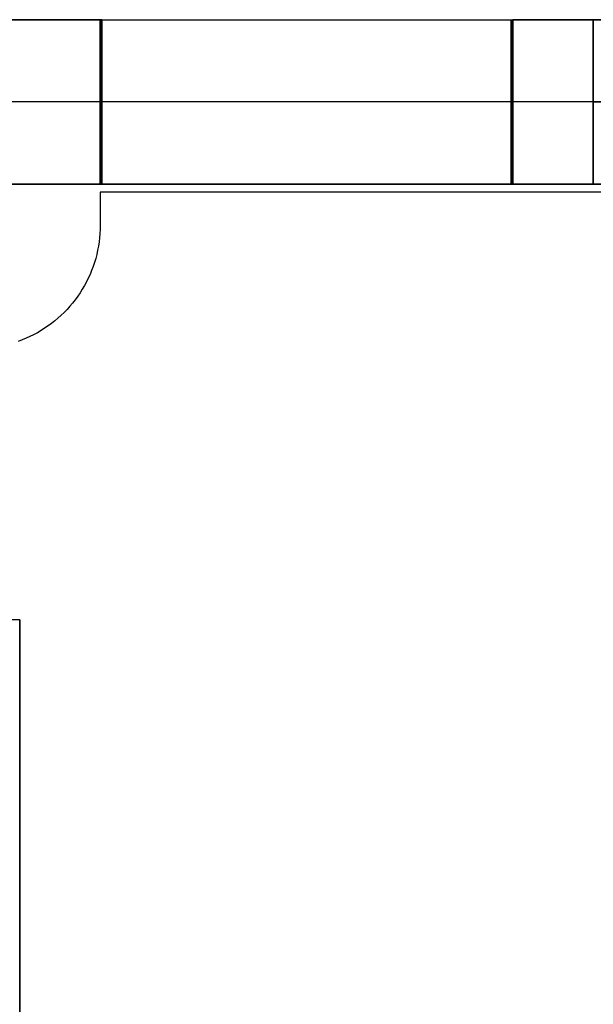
# Model space of a CAD drawing. Header units: millimetres. Extents: x -88 to 88, y -12 to 103.
# Tile 248 of 256: x -37.491 to -36.793, y 17.538 to 18.735. Entities that reach past the tile are written whole.
import ezdxf

# ---------------------------------------------------------------- set-up
doc = ezdxf.new("R2010")
doc.units = ezdxf.units.MM
doc.layers.add('Default', color=7, linetype='Continuous', true_color=0x000000)

msp = doc.modelspace()

# ---------------------------------------------------------------- linework, layer by layer
at = {"layer": 'Default', "color": 254, "true_color": 0xcad1ee}
for points in [[(-37.3912, 18.7352), (-38.7912, 18.7352)], [(-38.7912, 18.7352), (-37.3912, 18.7352)], [(-37.3912, 18.7352), (-38.7912, 18.7352)], [(-37.3932, 18.7352), (-37.3932, 18.5352)], [(-37.3932, 18.7352), (-35.1932, 18.7352)], [(-37.3932, 18.7352), (-35.1932, 18.7352)], [(-37.3932, 18.5352), (-37.3932, 18.7352)], [(-37.3932, 18.7352), (-36.8932, 18.7352)], [(-37.3912, 18.5352), (-37.3912, 18.7352)], [(-37.3912, 18.7352), (-37.3912, 18.5352)], [(-37.3912, 18.7352), (-37.3912, 18.5352)], [(-36.8932, 18.5352), (-36.8932, 18.7352)], [(-36.8932, 18.7352), (-36.8932, 18.5352)], [(-36.8932, 18.5352), (-36.8932, 18.7352)], [(-36.8912, 18.7352), (-36.8912, 18.5352)], [(-36.8912, 18.5352), (-36.8912, 18.7352)], [(-36.8912, 18.7352), (-36.8912, 18.5352)], [(-35.6912, 18.7352), (-36.8912, 18.7352)], [(-35.7932, 18.7352), (-36.7932, 18.7352)], [(-36.7932, 18.7352), (-36.7932, 18.5352)], [(-36.7932, 18.5352), (-36.7932, 18.7352)], [(-36.7932, 18.7352), (-35.7932, 18.7352)], [(-37.3912, 18.6352), (-38.7912, 18.6352)], [(-35.1932, 18.6352), (-37.3932, 18.6352)], [(-36.7932, 18.6352), (-35.7932, 18.6352)], [(-38.7912, 18.5352), (-35.1912, 18.5352)], [(-37.3912, 18.5352), (-38.7912, 18.5352)], [(-38.7912, 18.5352), (-36.89, 18.5352)], [(-35.1932, 18.5352), (-37.3932, 18.5352)], [(-35.1932, 18.5352), (-37.3932, 18.5352)], [(-37.3932, 18.5352), (-36.8932, 18.5352)], [(-35.1912, 18.5352), (-37.3912, 18.5352)], [(-36.7932, 18.5352), (-35.7932, 18.5352)], [(-35.7932, 18.5352), (-36.7932, 18.5352)], [(-35.1932, 18.5252), (-37.3932, 18.5252)], [(-37.3932, 18.5252), (-37.3932, 18.4852)], [(-37.3932, 18.5252), (-37.3932, 18.4852)], [(-35.1932, 18.5252), (-37.3932, 18.5252)], [(-37.3932, 18.4852), (-37.3933, 18.4801), (-37.3935, 18.475), (-37.394, 18.4698), (-37.3946, 18.4648), (-37.3954, 18.4597), (-37.3963, 18.4547), (-37.3974, 18.4497), (-37.3987, 18.4447), (-37.4002, 18.4398), (-37.4018, 18.435), (-37.4036, 18.4302), (-37.4056, 18.4254), (-37.4077, 18.4208), (-37.41, 18.4162), (-37.4124, 18.4117), (-37.415, 18.4072), (-37.4177, 18.4029), (-37.4206, 18.3987), (-37.4237, 18.3946), (-37.4268, 18.3905), (-37.4301, 18.3866), (-37.4336, 18.3828), (-37.4371, 18.3791), (-37.4408, 18.3756), (-37.4446, 18.3721), (-37.4485, 18.3688), (-37.4525, 18.3657), (-37.4567, 18.3626), (-37.4609, 18.3598), (-37.4652, 18.357), (-37.4697, 18.3544), (-37.4742, 18.352), (-37.4788, 18.3497), (-37.4834, 18.3476), (-37.4881, 18.3456), (-37.4929, 18.3438)], [(-37.3932, 18.4852), (-37.3933, 18.4801), (-37.3935, 18.475), (-37.394, 18.4698), (-37.3946, 18.4648), (-37.3954, 18.4597), (-37.3963, 18.4547), (-37.3974, 18.4497), (-37.3987, 18.4447), (-37.4002, 18.4398), (-37.4018, 18.435), (-37.4036, 18.4302), (-37.4056, 18.4254), (-37.4077, 18.4208), (-37.41, 18.4162), (-37.4124, 18.4117), (-37.415, 18.4072), (-37.4177, 18.4029), (-37.4206, 18.3987), (-37.4237, 18.3946), (-37.4268, 18.3905), (-37.4301, 18.3866), (-37.4336, 18.3828), (-37.4371, 18.3791), (-37.4408, 18.3756), (-37.4446, 18.3721), (-37.4485, 18.3688), (-37.4525, 18.3657), (-37.4567, 18.3626), (-37.4609, 18.3598), (-37.4652, 18.357), (-37.4697, 18.3544), (-37.4742, 18.352), (-37.4788, 18.3497), (-37.4834, 18.3476), (-37.4881, 18.3456), (-37.4929, 18.3438)], [(-37.3932, 18.4852), (-37.3933, 18.4801), (-37.3935, 18.475), (-37.394, 18.4698), (-37.3946, 18.4648), (-37.3954, 18.4597), (-37.3963, 18.4547), (-37.3974, 18.4497), (-37.3987, 18.4447), (-37.4002, 18.4398), (-37.4018, 18.435), (-37.4036, 18.4302), (-37.4056, 18.4254), (-37.4077, 18.4208), (-37.41, 18.4162), (-37.4124, 18.4117), (-37.415, 18.4072), (-37.4177, 18.4029), (-37.4206, 18.3987), (-37.4237, 18.3946), (-37.4268, 18.3905), (-37.4301, 18.3866), (-37.4336, 18.3828), (-37.4371, 18.3791), (-37.4408, 18.3756), (-37.4446, 18.3721), (-37.4485, 18.3688), (-37.4525, 18.3657), (-37.4567, 18.3626), (-37.4609, 18.3598), (-37.4652, 18.357), (-37.4697, 18.3544), (-37.4742, 18.352), (-37.4788, 18.3497), (-37.4834, 18.3476), (-37.4881, 18.3456), (-37.4929, 18.3438)], [(-37.4912, 18.0052), (-38.7912, 18.0052)], [(-37.4912, 18.0052), (-38.3912, 18.0052)], [(-37.4912, 17.2352), (-37.4912, 18.0052)], [(-37.4912, 17.2352), (-37.4912, 18.0052)], [(-37.4912, 18.0052), (-37.4912, 17.2352)]]:
    msp.add_lwpolyline(points, dxfattribs=at)
at = {"layer": 'Default', "color": 254, "true_color": 0xcad1ee, "extrusion": (1, 0, 0)}
for points in [[(18.7352, -3.28), (18.7352, -4.57)], [(18.7352, -4.9), (18.7352, -4.2)], [(18.7352, -4.3), (18.7352, -3.9)], [(18.7352, -4.3), (18.7352, -4.1)], [(18.6352, -4.9), (18.6352, -4.2)], [(18.6352, -4.3), (18.6352, -3.9)], [(18.6352, -4.3), (18.6352, -4.1)], [(18.6102, -4.57), (18.6102, -3.088)], [(18.5352, -4.57), (18.5352, -3.28)], [(18.5352, -4.9), (18.5352, -4.2)], [(18.5352, -3.27), (18.5352, -4.9)], [(18.5352, -3.9), (18.5352, -4.3)], [(18.5352, -4.1), (18.5352, -4.3)], [(18.4852, -3.27), (18.4852, -3.07)], [(18.4852, -3.07), (18.4852, -3.27)], [(18.0052, -3.27), (18.0052, -4.27)], [(17.6202, -4.27), (17.6202, -3.27)]]:
    msp.add_lwpolyline(points, dxfattribs=at)
at = {"layer": 'Default', "color": 254, "true_color": 0xcad1ee, "extrusion": (1, 8.13457e-13, 1.96386e-12)}
msp.add_lwpolyline([(18.5252, -3.07), (18.5324, -3.0701), (18.5395, -3.0705), (18.5467, -3.0711), (18.5538, -3.072), (18.5609, -3.0731), (18.5679, -3.0744), (18.5749, -3.076), (18.5818, -3.0778), (18.5887, -3.0798), (18.5955, -3.0821), (18.6022, -3.0846), (18.6089, -3.0874), (18.6154, -3.0904), (18.6218, -3.0935), (18.6281, -3.097), (18.6343, -3.1006), (18.6404, -3.1044), (18.6463, -3.1084), (18.6521, -3.1127), (18.6577, -3.1171), (18.6632, -3.1217), (18.6685, -3.1265), (18.6737, -3.1315), (18.6787, -3.1367), (18.6835, -3.142), (18.6881, -3.1475), (18.6925, -3.1531), (18.6968, -3.1589), (18.7008, -3.1648), (18.7046, -3.1709), (18.7082, -3.1771), (18.7116, -3.1834), (18.7148, -3.1898), (18.7178, -3.1963), (18.7205, -3.203), (18.7231, -3.2097), (18.7253, -3.2165), (18.7274, -3.2233), (18.7292, -3.2303), (18.7308, -3.2373), (18.7321, -3.2443), (18.7332, -3.2514), (18.7341, -3.2585), (18.7347, -3.2657), (18.7351, -3.2728), (18.7352, -3.28)], dxfattribs=at)
at = {"layer": 'Default', "color": 254, "true_color": 0xcad1ee, "extrusion": (9.00803e-14, 1, 3.3877e-13)}
msp.add_lwpolyline([(36.8932, -4.3), (36.8931, -4.3034), (36.8929, -4.3068), (36.8927, -4.3102), (36.8922, -4.3136), (36.8917, -4.317), (36.8911, -4.3203), (36.8903, -4.3237), (36.8895, -4.327), (36.8885, -4.3303), (36.8874, -4.3335), (36.8862, -4.3367), (36.8849, -4.3398), (36.8835, -4.3429), (36.882, -4.346), (36.8803, -4.349), (36.8786, -4.352), (36.8768, -4.3548), (36.8749, -4.3577), (36.8729, -4.3604), (36.8707, -4.3631), (36.8685, -4.3657), (36.8663, -4.3683), (36.8639, -4.3707), (36.8614, -4.3731), (36.8589, -4.3754), (36.8563, -4.3776), (36.8536, -4.3797), (36.8508, -4.3817), (36.848, -4.3836), (36.8451, -4.3854), (36.8422, -4.3872), (36.8392, -4.3888), (36.8361, -4.3903), (36.833, -4.3917), (36.8299, -4.393), (36.8267, -4.3942), (36.8234, -4.3953), (36.8202, -4.3963), (36.8169, -4.3972), (36.8135, -4.3979), (36.8102, -4.3985), (36.8068, -4.3991), (36.8034, -4.3995), (36.8, -4.3998), (36.7966, -4.3999), (36.7932, -4.4)], dxfattribs=at)
at = {"layer": 'Default', "color": 254, "true_color": 0xcad1ee, "extrusion": (-2.82432e-13, 1, 3.17959e-13)}
msp.add_lwpolyline([(36.7932, -3.8), (36.7966, -3.8001), (36.8, -3.8002), (36.8034, -3.8005), (36.8068, -3.8009), (36.8102, -3.8015), (36.8135, -3.8021), (36.8169, -3.8028), (36.8202, -3.8037), (36.8234, -3.8047), (36.8267, -3.8058), (36.8299, -3.807), (36.833, -3.8083), (36.8361, -3.8097), (36.8392, -3.8112), (36.8422, -3.8128), (36.8451, -3.8146), (36.848, -3.8164), (36.8508, -3.8183), (36.8536, -3.8203), (36.8563, -3.8224), (36.8589, -3.8246), (36.8614, -3.8269), (36.8639, -3.8293), (36.8663, -3.8317), (36.8685, -3.8343), (36.8707, -3.8369), (36.8729, -3.8396), (36.8749, -3.8423), (36.8768, -3.8452), (36.8786, -3.848), (36.8803, -3.851), (36.882, -3.854), (36.8835, -3.8571), (36.8849, -3.8602), (36.8862, -3.8633), (36.8874, -3.8665), (36.8885, -3.8697), (36.8895, -3.873), (36.8903, -3.8763), (36.8911, -3.8797), (36.8917, -3.883), (36.8922, -3.8864), (36.8927, -3.8898), (36.8929, -3.8932), (36.8931, -3.8966), (36.8932, -3.9)], dxfattribs=at)
at = {"layer": 'Default', "color": 254, "true_color": 0xcad1ee, "extrusion": (1.61135e-13, 1, -2.67716e-13)}
msp.add_lwpolyline([(36.7912, -4), (36.7946, -4.0001), (36.798, -4.0002), (36.8014, -4.0005), (36.8048, -4.0009), (36.8082, -4.0015), (36.8115, -4.0021), (36.8149, -4.0028), (36.8182, -4.0037), (36.8214, -4.0047), (36.8247, -4.0058), (36.8279, -4.007), (36.831, -4.0083), (36.8341, -4.0097), (36.8372, -4.0112), (36.8402, -4.0128), (36.8431, -4.0146), (36.846, -4.0164), (36.8488, -4.0183), (36.8516, -4.0203), (36.8543, -4.0224), (36.8569, -4.0246), (36.8594, -4.0269), (36.8619, -4.0293), (36.8643, -4.0317), (36.8665, -4.0343), (36.8687, -4.0369), (36.8709, -4.0396), (36.8729, -4.0423), (36.8748, -4.0452), (36.8766, -4.048), (36.8783, -4.051), (36.88, -4.054), (36.8815, -4.0571), (36.8829, -4.0602), (36.8842, -4.0633), (36.8854, -4.0665), (36.8865, -4.0697), (36.8875, -4.073), (36.8883, -4.0763), (36.8891, -4.0797), (36.8897, -4.083), (36.8902, -4.0864), (36.8907, -4.0898), (36.8909, -4.0932), (36.8911, -4.0966), (36.8912, -4.1)], dxfattribs=at)
at = {"layer": 'Default', "color": 254, "true_color": 0xcad1ee, "extrusion": (1.61135e-13, 1, 2.67716e-13)}
msp.add_lwpolyline([(36.8912, -4.3), (36.8911, -4.3034), (36.8909, -4.3068), (36.8907, -4.3102), (36.8902, -4.3136), (36.8897, -4.317), (36.8891, -4.3203), (36.8883, -4.3237), (36.8875, -4.327), (36.8865, -4.3303), (36.8854, -4.3335), (36.8842, -4.3367), (36.8829, -4.3398), (36.8815, -4.3429), (36.88, -4.346), (36.8783, -4.349), (36.8766, -4.352), (36.8748, -4.3548), (36.8729, -4.3577), (36.8709, -4.3604), (36.8687, -4.3631), (36.8665, -4.3657), (36.8643, -4.3683), (36.8619, -4.3707), (36.8594, -4.3731), (36.8569, -4.3754), (36.8543, -4.3776), (36.8516, -4.3797), (36.8488, -4.3817), (36.846, -4.3836), (36.8431, -4.3854), (36.8402, -4.3872), (36.8372, -4.3888), (36.8341, -4.3903), (36.831, -4.3917), (36.8279, -4.393), (36.8247, -4.3942), (36.8214, -4.3953), (36.8182, -4.3963), (36.8149, -4.3972), (36.8115, -4.3979), (36.8082, -4.3985), (36.8048, -4.3991), (36.8014, -4.3995), (36.798, -4.3998), (36.7946, -4.3999), (36.7912, -4.4)], dxfattribs=at)
at = {"layer": 'Default', "color": 254, "true_color": 0xcad1ee, "extrusion": (0, 1, 0)}
for points in [[(36.7932, -4.4), (36.7966, -4.3999), (36.8, -4.3998), (36.8034, -4.3995), (36.8068, -4.3991), (36.8102, -4.3985), (36.8135, -4.3979), (36.8169, -4.3972), (36.8202, -4.3963), (36.8234, -4.3953), (36.8267, -4.3942), (36.8299, -4.393), (36.833, -4.3917), (36.8361, -4.3903), (36.8392, -4.3888), (36.8422, -4.3872), (36.8451, -4.3854), (36.848, -4.3836), (36.8508, -4.3817), (36.8536, -4.3797), (36.8563, -4.3776), (36.8589, -4.3754), (36.8614, -4.3731), (36.8639, -4.3707), (36.8663, -4.3683), (36.8685, -4.3657), (36.8707, -4.3631), (36.8729, -4.3604), (36.8749, -4.3577), (36.8768, -4.3548), (36.8786, -4.352), (36.8803, -4.349), (36.882, -4.346), (36.8835, -4.3429), (36.8849, -4.3398), (36.8862, -4.3367), (36.8874, -4.3335), (36.8885, -4.3303), (36.8895, -4.327), (36.8903, -4.3237), (36.8911, -4.3203), (36.8917, -4.317), (36.8922, -4.3136), (36.8927, -4.3102), (36.8929, -4.3068), (36.8931, -4.3034), (36.8932, -4.3)], [(36.8932, -3.9), (36.8931, -3.8966), (36.8929, -3.8932), (36.8927, -3.8898), (36.8922, -3.8864), (36.8917, -3.883), (36.8911, -3.8797), (36.8903, -3.8763), (36.8895, -3.873), (36.8885, -3.8697), (36.8874, -3.8665), (36.8862, -3.8633), (36.8849, -3.8602), (36.8835, -3.8571), (36.882, -3.854), (36.8803, -3.851), (36.8786, -3.848), (36.8768, -3.8452), (36.8749, -3.8423), (36.8729, -3.8396), (36.8707, -3.8369), (36.8685, -3.8343), (36.8663, -3.8317), (36.8639, -3.8293), (36.8614, -3.8269), (36.8589, -3.8246), (36.8563, -3.8224), (36.8536, -3.8203), (36.8508, -3.8183), (36.848, -3.8164), (36.8451, -3.8146), (36.8422, -3.8128), (36.8392, -3.8112), (36.8361, -3.8097), (36.833, -3.8083), (36.8299, -3.807), (36.8267, -3.8058), (36.8234, -3.8047), (36.8202, -3.8037), (36.8169, -3.8028), (36.8135, -3.8021), (36.8102, -3.8015), (36.8068, -3.8009), (36.8034, -3.8005), (36.8, -3.8002), (36.7966, -3.8001), (36.7932, -3.8)], [(36.8912, -4.1), (36.8911, -4.0966), (36.8909, -4.0932), (36.8907, -4.0898), (36.8902, -4.0864), (36.8897, -4.083), (36.8891, -4.0797), (36.8883, -4.0763), (36.8875, -4.073), (36.8865, -4.0697), (36.8854, -4.0665), (36.8842, -4.0633), (36.8829, -4.0602), (36.8815, -4.0571), (36.88, -4.054), (36.8783, -4.051), (36.8766, -4.048), (36.8748, -4.0452), (36.8729, -4.0423), (36.8709, -4.0396), (36.8687, -4.0369), (36.8665, -4.0343), (36.8643, -4.0317), (36.8619, -4.0293), (36.8594, -4.0269), (36.8569, -4.0246), (36.8543, -4.0224), (36.8516, -4.0203), (36.8488, -4.0183), (36.846, -4.0164), (36.8431, -4.0146), (36.8402, -4.0128), (36.8372, -4.0112), (36.8341, -4.0097), (36.831, -4.0083), (36.8279, -4.007), (36.8247, -4.0058), (36.8214, -4.0047), (36.8182, -4.0037), (36.8149, -4.0028), (36.8115, -4.0021), (36.8082, -4.0015), (36.8048, -4.0009), (36.8014, -4.0005), (36.798, -4.0002), (36.7946, -4.0001), (36.7912, -4)], [(36.7912, -4.4), (36.7946, -4.3999), (36.798, -4.3998), (36.8014, -4.3995), (36.8048, -4.3991), (36.8082, -4.3985), (36.8115, -4.3979), (36.8149, -4.3972), (36.8182, -4.3963), (36.8214, -4.3953), (36.8247, -4.3942), (36.8279, -4.393), (36.831, -4.3917), (36.8341, -4.3903), (36.8372, -4.3888), (36.8402, -4.3872), (36.8431, -4.3854), (36.846, -4.3836), (36.8488, -4.3817), (36.8516, -4.3797), (36.8543, -4.3776), (36.8569, -4.3754), (36.8594, -4.3731), (36.8619, -4.3707), (36.8643, -4.3683), (36.8665, -4.3657), (36.8687, -4.3631), (36.8709, -4.3604), (36.8729, -4.3577), (36.8748, -4.3548), (36.8766, -4.352), (36.8783, -4.349), (36.88, -4.346), (36.8815, -4.3429), (36.8829, -4.3398), (36.8842, -4.3367), (36.8854, -4.3335), (36.8865, -4.3303), (36.8875, -4.327), (36.8883, -4.3237), (36.8891, -4.3203), (36.8897, -4.317), (36.8902, -4.3136), (36.8907, -4.3102), (36.8909, -4.3068), (36.8911, -4.3034), (36.8912, -4.3)]]:
    msp.add_lwpolyline(points, dxfattribs=at)
at = {"layer": 'Default', "color": 254, "true_color": 0xcad1ee, "extrusion": (1, 1.58696e-11, 4.07386e-11)}
msp.add_lwpolyline([(18.5352, -3.28), (18.5352, -3.2797), (18.5352, -3.2793), (18.5351, -3.279), (18.5351, -3.2786), (18.535, -3.2783), (18.535, -3.278), (18.5349, -3.2776), (18.5348, -3.2773), (18.5347, -3.277), (18.5346, -3.2767), (18.5345, -3.2763), (18.5344, -3.276), (18.5342, -3.2757), (18.5341, -3.2754), (18.5339, -3.2751), (18.5337, -3.2748), (18.5335, -3.2745), (18.5334, -3.2742), (18.5332, -3.274), (18.5329, -3.2737), (18.5327, -3.2734), (18.5325, -3.2732), (18.5323, -3.2729), (18.532, -3.2727), (18.5318, -3.2725), (18.5315, -3.2722), (18.5312, -3.272), (18.531, -3.2718), (18.5307, -3.2716), (18.5304, -3.2715), (18.5301, -3.2713), (18.5298, -3.2711), (18.5295, -3.271), (18.5292, -3.2708), (18.5289, -3.2707), (18.5285, -3.2706), (18.5282, -3.2705), (18.5279, -3.2704), (18.5276, -3.2703), (18.5272, -3.2702), (18.5269, -3.2701), (18.5265, -3.2701), (18.5262, -3.2701), (18.5259, -3.27), (18.5255, -3.27), (18.5252, -3.27)], dxfattribs=at)
at = {"layer": 'Default', "color": 254, "true_color": 0xcad1ee, "extrusion": (6.06486e-14, 1, 2.51215e-14)}
msp.add_lwpolyline([(36.7932, -4.4), (36.7966, -4.3999), (36.8, -4.3998), (36.8034, -4.3995), (36.8068, -4.3991), (36.8102, -4.3985), (36.8135, -4.3979), (36.8169, -4.3972), (36.8202, -4.3963), (36.8234, -4.3953), (36.8267, -4.3942), (36.8299, -4.393), (36.833, -4.3917), (36.8361, -4.3903), (36.8392, -4.3888), (36.8422, -4.3872), (36.8451, -4.3854), (36.848, -4.3836), (36.8508, -4.3817), (36.8536, -4.3797), (36.8563, -4.3776), (36.8589, -4.3754), (36.8614, -4.3731), (36.8639, -4.3707), (36.8663, -4.3683), (36.8685, -4.3657), (36.8707, -4.3631), (36.8729, -4.3604), (36.8749, -4.3577), (36.8768, -4.3548), (36.8786, -4.352), (36.8803, -4.349), (36.882, -4.346), (36.8835, -4.3429), (36.8849, -4.3398), (36.8862, -4.3367), (36.8874, -4.3335), (36.8885, -4.3303), (36.8895, -4.327), (36.8903, -4.3237), (36.8911, -4.3203), (36.8917, -4.317), (36.8922, -4.3136), (36.8927, -4.3102), (36.8929, -4.3068), (36.8931, -4.3034), (36.8932, -4.3)], dxfattribs=at)
at = {"layer": 'Default', "color": 254, "true_color": 0xcad1ee, "extrusion": (6.06486e-14, 1, -2.51215e-14)}
msp.add_lwpolyline([(36.8932, -3.9), (36.8931, -3.8966), (36.8929, -3.8932), (36.8927, -3.8898), (36.8922, -3.8864), (36.8917, -3.883), (36.8911, -3.8797), (36.8903, -3.8763), (36.8895, -3.873), (36.8885, -3.8697), (36.8874, -3.8665), (36.8862, -3.8633), (36.8849, -3.8602), (36.8835, -3.8571), (36.882, -3.854), (36.8803, -3.851), (36.8786, -3.848), (36.8768, -3.8452), (36.8749, -3.8423), (36.8729, -3.8396), (36.8707, -3.8369), (36.8685, -3.8343), (36.8663, -3.8317), (36.8639, -3.8293), (36.8614, -3.8269), (36.8589, -3.8246), (36.8563, -3.8224), (36.8536, -3.8203), (36.8508, -3.8183), (36.848, -3.8164), (36.8451, -3.8146), (36.8422, -3.8128), (36.8392, -3.8112), (36.8361, -3.8097), (36.833, -3.8083), (36.8299, -3.807), (36.8267, -3.8058), (36.8234, -3.8047), (36.8202, -3.8037), (36.8169, -3.8028), (36.8135, -3.8021), (36.8102, -3.8015), (36.8068, -3.8009), (36.8034, -3.8005), (36.8, -3.8002), (36.7966, -3.8001), (36.7932, -3.8)], dxfattribs=at)
at = {"layer": 'Default', "color": 254, "true_color": 0xcad1ee, "extrusion": (-5.52912e-12, 1, 5.70676e-12)}
msp.add_lwpolyline([(36.7912, -4), (36.7946, -4.0001), (36.798, -4.0002), (36.8014, -4.0005), (36.8048, -4.0009), (36.8082, -4.0015), (36.8115, -4.0021), (36.8149, -4.0028), (36.8182, -4.0037), (36.8214, -4.0047), (36.8247, -4.0058), (36.8279, -4.007), (36.831, -4.0083), (36.8341, -4.0097), (36.8372, -4.0112), (36.8402, -4.0128), (36.8431, -4.0146), (36.846, -4.0164), (36.8488, -4.0183), (36.8516, -4.0203), (36.8543, -4.0224), (36.8569, -4.0246), (36.8594, -4.0269), (36.8619, -4.0293), (36.8643, -4.0317), (36.8665, -4.0343), (36.8687, -4.0369), (36.8709, -4.0396), (36.8729, -4.0423), (36.8748, -4.0452), (36.8766, -4.048), (36.8783, -4.051), (36.88, -4.054), (36.8815, -4.0571), (36.8829, -4.0602), (36.8842, -4.0633), (36.8854, -4.0665), (36.8865, -4.0697), (36.8875, -4.073), (36.8883, -4.0763), (36.8891, -4.0797), (36.8897, -4.083), (36.8902, -4.0864), (36.8907, -4.0898), (36.8909, -4.0932), (36.8911, -4.0966), (36.8912, -4.1)], dxfattribs=at)
at = {"layer": 'Default', "color": 254, "true_color": 0xcad1ee, "extrusion": (-5.52912e-12, 1, -5.70676e-12)}
msp.add_lwpolyline([(36.8912, -4.3), (36.8911, -4.3034), (36.8909, -4.3068), (36.8907, -4.3102), (36.8902, -4.3136), (36.8897, -4.317), (36.8891, -4.3203), (36.8883, -4.3237), (36.8875, -4.327), (36.8865, -4.3303), (36.8854, -4.3335), (36.8842, -4.3367), (36.8829, -4.3398), (36.8815, -4.3429), (36.88, -4.346), (36.8783, -4.349), (36.8766, -4.352), (36.8748, -4.3548), (36.8729, -4.3577), (36.8709, -4.3604), (36.8687, -4.3631), (36.8665, -4.3657), (36.8643, -4.3683), (36.8619, -4.3707), (36.8594, -4.3731), (36.8569, -4.3754), (36.8543, -4.3776), (36.8516, -4.3797), (36.8488, -4.3817), (36.846, -4.3836), (36.8431, -4.3854), (36.8402, -4.3872), (36.8372, -4.3888), (36.8341, -4.3903), (36.831, -4.3917), (36.8279, -4.393), (36.8247, -4.3942), (36.8214, -4.3953), (36.8182, -4.3963), (36.8149, -4.3972), (36.8115, -4.3979), (36.8082, -4.3985), (36.8048, -4.3991), (36.8014, -4.3995), (36.798, -4.3998), (36.7946, -4.3999), (36.7912, -4.4)], dxfattribs=at)

doc.saveas('drawing.dxf')
